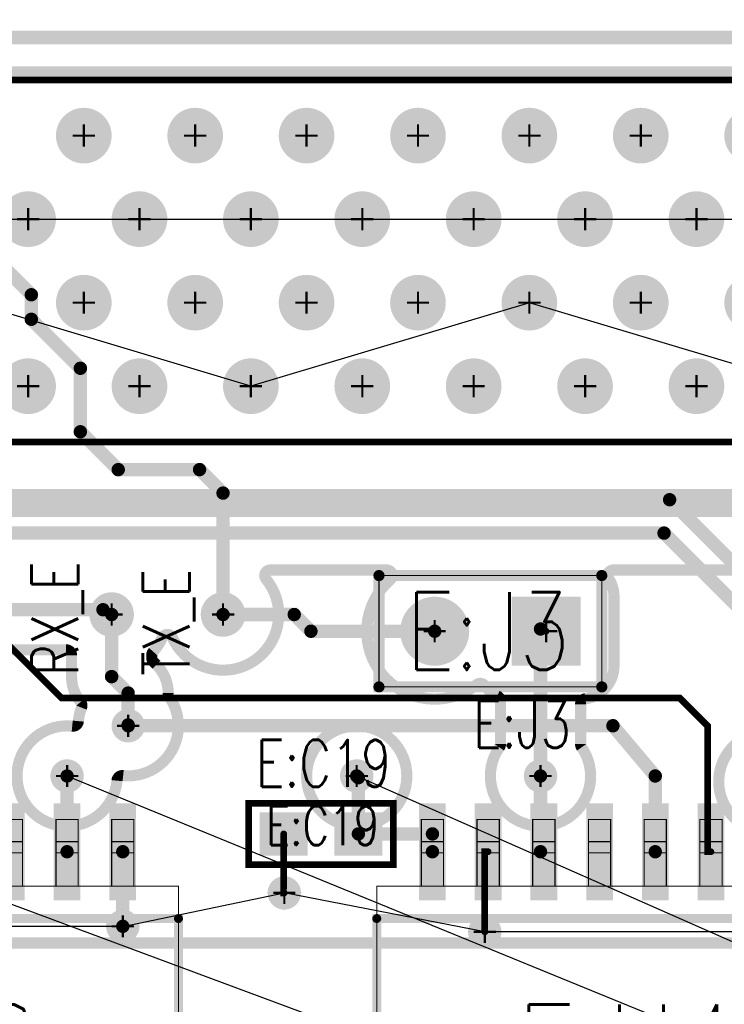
# Model space of a CAD drawing. Extents: x -4.8 to 11.7, y -3.6 to 8.1.
# Tile 29 of 53: x 1.503 to 2.136, y 1.05 to 1.934. Entities that reach past the tile are written whole.
import ezdxf
from ezdxf.enums import TextEntityAlignment as Align

# ---------------------------------------------------------------- set-up
doc = ezdxf.new("R2010")
doc.units = 0
for name, pattern in [('SIG_1', [2, 1, 1]), ('SIG_118', [2, 1, 1]), ('SIG_119', [2, 1, 1]), ('SIG_124', [2, 1, 1]), ('SIG_130', [2, 1, 1]), ('SIG_59', [2, 1, 1]), ('SIG_60', [2, 1, 1]), ('SIG_61', [2, 1, 1]), ('SIG_62', [2, 1, 1]), ('SIG_65', [2, 1, 1]), ('SIG_70', [2, 1, 1]), ('SIG_71', [2, 1, 1])]:
    doc.linetypes.add(name, pattern=pattern)
for name, color, linetype in [('2D_LINE_03', 112, 'CONTINUOUS'), ('ATTRIBUTE_123', 255, 'CONTINUOUS'), ('DRIL_NPLTE_THRU_01', 16, 'CONTINUOUS'), ('DRIL_NPLTE_THRU_04', 176, 'CONTINUOUS'), ('DRIL_PLTE_THRU_01', 16, 'CONTINUOUS'), ('DRIL_PLTE_THRU_04', 176, 'CONTINUOUS'), ('DRIL_SYMBOL', 254, 'CONTINUOUS'), ('LINK_00', 2, 'CONTINUOUS'), ('PADS_BOT', 5, 'CONTINUOUS'), ('PADS_INNER', 1, 'CONTINUOUS'), ('PADS_TOP', 1, 'CONTINUOUS'), ('PART_NAME_123', 255, 'CONTINUOUS'), ('PART_NAME_129', 2, 'CONTINUOUS'), ('PART_TOP_2DLINE_123', 255, 'CONTINUOUS'), ('PART_TOP_2DLINE_129', 2, 'CONTINUOUS'), ('POUR_OUTLINE_04', 5, 'CONTINUOUS'), ('POUR_VIATHERM_04', 5, 'CONTINUOUS'), ('POUR_VOID_04', 5, 'CONTINUOUS'), ('TRACE_01', 1, 'CONTINUOUS'), ('TRACE_04', 5, 'CONTINUOUS'), ('VIAPTS', 56, 'CONTINUOUS')]:
    doc.layers.add(name, color=color, linetype=linetype)
doc.styles.add('W0$001', font='simplex', dxfattribs={"width": 0.75})
doc.styles.add('W0$006', font='simplex', dxfattribs={"width": 0.75})

# ---------------------------------------------------------------- blocks, each defined once
blk = doc.blocks.new('DRAWING_169')
at = {"layer": '2D_LINE_03', "const_width": 0.025}
blk.add_lwpolyline([(0.02, 0), (-1.2255, 0), (-1.2255, 0.95), (3.2, 0.95), (3.2, 0.85), (4.1, 0.85), (4.1, 0.4), (4.15, 0.4), (4.15, -1.145), (3.74, -1.145), (3.74, 0.45), (0.02, 0.45)], close=True, dxfattribs=at)
blk = doc.blocks.new('DRAWING_170')
at = {"layer": '2D_LINE_03', "const_width": 0.025}
blk.add_lwpolyline([(-0.015, 0.035), (-0.425, 0.035), (-0.425, 1.63), (-4.145, 1.63), (-4.145, 1.18), (-5.3905, 1.18), (-5.3905, -0.1697), (-0.015, -0.1697)], close=True, dxfattribs=at)
blk = doc.blocks.new('POUR_VOID_8')
at = {"layer": 'POUR_VOID_04', "const_width": 0.01}
blk.add_lwpolyline([(-15.9201, -18.1199, 1), (-15.8301, -18.1199, 1)], format="xyb", close=True, dxfattribs=at)
blk = doc.blocks.new('POUR_VOID_7')
at = {"layer": 'POUR_VOID_04', "const_width": 0.01}
blk.add_lwpolyline([(-15.5501, -18.1249, 1), (-15.4601, -18.1249, 1)], format="xyb", close=True, dxfattribs=at)
blk = doc.blocks.new('POUR_OUTLINE_5')
at = {"layer": 'POUR_OUTLINE_04', "const_width": 0.01}
for points in [[(-14.9601, -17.9349), (-15.64471, -17.9349, 0.594218), (-15.64891, -17.94261, -0.14445), (-15.6441, -17.9589), (-15.6441, -18.0209, -0.372823), (-15.66981, -18.05059, 0.372824), (-15.6741, -18.05554), (-15.6741, -18.09128, 0.153536), (-15.6732, -18.09414, -1.917513), (-15.747, -18.09414, 0.153536), (-15.7461, -18.09128), (-15.7461, -18.05252, 0.289688), (-15.74896, -18.04801, -0.12328), (-15.76021, -18.03875, 0.423181), (-15.76733, -18.0378, -0.978505), (-15.84492, -17.94369, 0.695347), (-15.84818, -17.9349), (-15.95267, -17.9349, 0.634136), (-15.95653, -17.94308, -1.139284), (-16.04055, -17.99573, 0.641737), (-16.04965, -17.99573, -0.075108), (-16.05783, -18.00823, 0.184445), (-16.0591, -18.01156), (-16.0591, -18.0137, 0.198912), (-16.05764, -18.01724), (-16.05486, -18.02002, -0.198912), (-16.04431, -18.04547), (-16.04431, -18.04602, 0.15453), (-16.0434, -18.0489, -0.643281), (-16.0848, -18.11956, 0.417027), (-16.09029, -18.12407, -2.43069), (-16.1305, -18.07514, 0.417027), (-16.12501, -18.07063, -0.069579), (-16.12214, -18.0585, 0.270744), (-16.12294, -18.05351, -0.173425), (-16.1311, -18.03068), (-16.1311, -18.01159, 0.414214), (-16.1361, -18.00659), (-16.22431, -18.00659, -0.198912)], [(-16.65887, -18.2699), (-15.24593, -18.2699, 0.640766), (-15.24214, -18.26165, -2.174221), (-15.15406, -18.26165, 0.640766), (-15.15027, -18.2699), (-15.0601, -18.2699), (-15.0601, -18.3099, 0.414214), (-15.0551, -18.3149), (-14.8301, -18.3149, 0.414214)]]:
    blk.add_lwpolyline(points, format="xyb", dxfattribs=at)
for name in ['POUR_VOID_8', 'POUR_VOID_7']:
    blk.add_blockref(name, (0, 0))
blk = doc.blocks.new('POUR_VIATHERM_51')
at = {"layer": 'POUR_VIATHERM_04'}
for points in [[(-16.0851, -18.2399), (-16.0851, -18.2399)], [(-16.1001, -18.2549), (-16.1001, -18.2549)], [(-16.0701, -18.2549), (-16.0701, -18.2549)], [(-16.0851, -18.2699), (-16.0851, -18.2699)]]:
    blk.add_lwpolyline(points, dxfattribs=at)
blk = doc.blocks.new('POUR_VIATHERM_52')
at = {"layer": 'POUR_VIATHERM_04'}
for points in [[(-15.9401, -18.2099), (-15.9401, -18.2099)], [(-15.9551, -18.2249), (-15.9551, -18.2249)], [(-15.9251, -18.2249), (-15.9251, -18.2249)], [(-15.9401, -18.2399), (-15.9401, -18.2399)]]:
    blk.add_lwpolyline(points, dxfattribs=at)
blk = doc.blocks.new('POUR_VIATHERM_56')
at = {"layer": 'POUR_VIATHERM_04'}
for points in [[(-15.7601, -18.2449), (-15.7601, -18.2449)], [(-15.7751, -18.2599), (-15.7751, -18.2599)], [(-15.7451, -18.2599), (-15.7451, -18.2599)], [(-15.7601, -18.2749), (-15.7601, -18.2749)]]:
    blk.add_lwpolyline(points, dxfattribs=at)
blk = doc.blocks.new('POUR_HEADER_1')
for name in ['POUR_OUTLINE_5', 'POUR_VIATHERM_52', 'POUR_VIATHERM_51', 'POUR_VIATHERM_56']:
    blk.add_blockref(name, (14.8201, 18.2199))
blk = doc.blocks.new('DRIL_SYMBOL_0$02')
at = {"layer": 'DRIL_SYMBOL', "const_width": 0.002}
for points in [[(0, -0.01), (0, 0.01)], [(-0.01, 0), (0.01, 0)]]:
    blk.add_lwpolyline(points, dxfattribs=at)
blk = doc.blocks.new('DRIL_HOLE_0$02')
at = {"const_width": 0.01}
blk.add_lwpolyline([(-0.005, 0, 1), (0.005, 0, 1)], format="xyb", close=True, dxfattribs=at)
blk.add_blockref('DRIL_SYMBOL_0$02', (0, 0))
blk = doc.blocks.new('PAD_65')
at = {"const_width": 0.02}
blk.add_lwpolyline([(0, -0.01, 1), (0, 0.01, 1)], format="xyb", close=True, dxfattribs=at)
blk = doc.blocks.new('STK_TOP_52')
at = {"layer": 'DRIL_PLTE_THRU_01'}
blk.add_blockref('DRIL_HOLE_0$02', (0, 0), dxfattribs=at)
at = {"layer": 'DRIL_PLTE_THRU_04'}
blk.add_blockref('DRIL_HOLE_0$02', (0, 0), dxfattribs=at)
at = {"layer": 'PADS_BOT'}
blk.add_blockref('PAD_65', (0, 0), dxfattribs=at)
at = {"layer": 'PADS_INNER'}
blk.add_blockref('PAD_65', (0, 0), dxfattribs=at)
at = {"layer": 'PADS_TOP'}
blk.add_blockref('PAD_65', (0, 0), dxfattribs=at)
blk = doc.blocks.new('SYM_TOP_40')
blk.add_blockref('STK_TOP_52', (0, 0))
blk = doc.blocks.new('PART_TOP_102')
blk.add_blockref('SYM_TOP_40', (0, 0))
at = {"layer": 'PART_NAME_123', "style": 'W0$006', "width": 0.75}
blk.add_text('RX_E', height=0.042, dxfattribs=at).set_placement((-0.055, 0.03))
blk = doc.blocks.new('PART_TOP_111')
blk.add_blockref('SYM_TOP_40', (0, 0))
at = {"layer": 'PART_NAME_123', "style": 'W0$006', "width": 0.75}
blk.add_text('TX_E', height=0.042, dxfattribs=at).set_placement((-0.055, 0.03))
blk = doc.blocks.new('SMOOTH_0$01')
at = {"const_width": 0.005}
blk.add_lwpolyline([(-0.0025, 0, 1), (0.0025, 0, 1)], format="xyb", close=True, dxfattribs=at)
blk = doc.blocks.new('SMOOTH_0$001')
at = {"const_width": 0.0005}
blk.add_lwpolyline([(-0.00025, 0, 1), (0.00025, 0, 1)], format="xyb", close=True, dxfattribs=at)
blk = doc.blocks.new('PART_BODY_TOP_208')
at = {"layer": 'PART_TOP_2DLINE_123', "const_width": 0.01}
blk.add_lwpolyline([(-0.05, -0.05), (-0.05, 0.05), (0.15, 0.05), (0.15, -0.05), (-0.05, -0.05)], dxfattribs=at)
at = {"layer": 'PART_TOP_2DLINE_129', "const_width": 0.001}
blk.add_lwpolyline([(-0.05, -0.05), (-0.05, 0.05), (0.15, 0.05), (0.15, -0.05), (-0.05, -0.05)], dxfattribs=at)
at = {"layer": 'PART_TOP_2DLINE_123'}
for p in [(-0.05, 0.05), (0.15, 0.05), (-0.05, -0.05), (-0.05, -0.05), (0.15, -0.05)]:
    blk.add_blockref('SMOOTH_0$01', p, dxfattribs=at)
at = {"layer": 'PART_TOP_2DLINE_129'}
for p in [(-0.05, 0.05), (0.15, 0.05), (-0.05, -0.05), (-0.05, -0.05), (0.15, -0.05)]:
    blk.add_blockref('SMOOTH_0$001', p, dxfattribs=at)
blk = doc.blocks.new('DRIL_SYMBOL_0$042')
at = {"layer": 'DRIL_SYMBOL', "const_width": 0.002}
for points in [[(0, -0.01), (0, 0.01)], [(-0.01, 0), (0.01, 0)]]:
    blk.add_lwpolyline(points, dxfattribs=at)
blk = doc.blocks.new('DRIL_HOLE_0$042')
at = {"const_width": 0.021}
blk.add_lwpolyline([(-0.0105, 0, 1), (0.0105, 0, 1)], format="xyb", close=True, dxfattribs=at)
blk.add_blockref('DRIL_SYMBOL_0$042', (0, 0))
blk = doc.blocks.new('PAD_75')
at = {"const_width": 0.031}
blk.add_lwpolyline([(0, -0.0155, 1), (0, 0.0155, 1)], format="xyb", close=True, dxfattribs=at)
blk = doc.blocks.new('PAD_76')
at = {"const_width": 0.062}
blk.add_lwpolyline([(-0.031, 0), (0.031, 0)], dxfattribs=at)
blk = doc.blocks.new('STK_TOP_53')
at = {"layer": 'DRIL_PLTE_THRU_01'}
blk.add_blockref('DRIL_HOLE_0$042', (0, 0), dxfattribs=at)
at = {"layer": 'DRIL_PLTE_THRU_04'}
blk.add_blockref('DRIL_HOLE_0$042', (0, 0), dxfattribs=at)
at = {"layer": 'PADS_BOT'}
blk.add_blockref('PAD_76', (0, 0), dxfattribs=at)
at = {"layer": 'PADS_INNER'}
blk.add_blockref('PAD_75', (0, 0), dxfattribs=at)
at = {"layer": 'PADS_TOP'}
blk.add_blockref('PAD_76', (0, 0), dxfattribs=at)
blk = doc.blocks.new('STK_TOP_54')
at = {"layer": 'DRIL_PLTE_THRU_01'}
blk.add_blockref('DRIL_HOLE_0$042', (0, 0), dxfattribs=at)
at = {"layer": 'DRIL_PLTE_THRU_04'}
blk.add_blockref('DRIL_HOLE_0$042', (0, 0), dxfattribs=at)
at = {"layer": 'PADS_BOT'}
blk.add_blockref('PAD_75', (0, 0), dxfattribs=at)
at = {"layer": 'PADS_INNER'}
blk.add_blockref('PAD_75', (0, 0), dxfattribs=at)
at = {"layer": 'PADS_TOP'}
blk.add_blockref('PAD_75', (0, 0), dxfattribs=at)
blk = doc.blocks.new('SYM_TOP_41')
for name, p in [('PART_BODY_TOP_208', (0, 0)), ('STK_TOP_53', (0, 0)), ('STK_TOP_54', (0.1, 0))]:
    blk.add_blockref(name, p)
blk = doc.blocks.new('PART_TOP_112')
blk.add_blockref('SYM_TOP_41', (0, 0))
at = {"layer": 'PART_NAME_123', "style": 'W0$006', "width": 0.75}
blk.add_text('E:J3', height=0.042, rotation=180, dxfattribs=at).set_placement((0.0656, 0.1046))
at = {"layer": 'PART_NAME_129', "style": 'W0$001', "width": 0.75}
blk.add_text('E:J3', height=0.07, rotation=180, dxfattribs=at).set_placement((0.1252, 0.0348))
blk = doc.blocks.new('SMOOTH_0$008')
at = {"const_width": 0.004}
blk.add_lwpolyline([(-0.002, 0, 1), (0.002, 0, 1)], format="xyb", close=True, dxfattribs=at)
blk = doc.blocks.new('PART_BODY_TOP_226')
at = {"layer": 'PART_TOP_2DLINE_123', "const_width": 0.008}
blk.add_lwpolyline([(-0.225, -0.121), (-0.225, 0.121), (0.225, 0.121), (0.225, -0.121)], close=True, dxfattribs=at)
at = {"layer": 'PART_TOP_2DLINE_129', "const_width": 0.001}
for points in [[(-0.165, 0.15), (-0.165, 0.21), (-0.185, 0.21), (-0.185, 0.15)], [(-0.115, 0.15), (-0.115, 0.21), (-0.135, 0.21), (-0.135, 0.15)], [(-0.065, 0.15), (-0.065, 0.21), (-0.085, 0.21), (-0.085, 0.15)], [(-0.015, 0.15), (-0.015, 0.21), (-0.035, 0.21), (-0.035, 0.15)], [(0.035, 0.15), (0.035, 0.21), (0.015, 0.21), (0.015, 0.15)], [(0.085, 0.15), (0.085, 0.21), (0.065, 0.21), (0.065, 0.15)], [(0.135, 0.15), (0.135, 0.21), (0.115, 0.21), (0.115, 0.15)], [(0.185, 0.15), (0.185, 0.21), (0.165, 0.21), (0.165, 0.15)], [(-0.165, 0.18), (-0.185, 0.18), (-0.185, 0.19), (-0.165, 0.19)], [(-0.115, 0.18), (-0.135, 0.18), (-0.135, 0.19), (-0.115, 0.19)], [(-0.065, 0.18), (-0.085, 0.18), (-0.085, 0.19), (-0.065, 0.19)], [(-0.015, 0.18), (-0.035, 0.18), (-0.035, 0.19), (-0.015, 0.19)], [(0.035, 0.18), (0.015, 0.18), (0.015, 0.19), (0.035, 0.19)], [(0.085, 0.18), (0.065, 0.18), (0.065, 0.19), (0.085, 0.19)], [(0.135, 0.18), (0.115, 0.18), (0.115, 0.19), (0.135, 0.19)], [(0.185, 0.18), (0.165, 0.18), (0.165, 0.19), (0.185, 0.19)], [(-0.225, -0.15), (-0.225, 0.15), (0.225, 0.15), (0.225, -0.15)], [(-0.185, -0.15), (-0.185, -0.21), (-0.165, -0.21), (-0.165, -0.15)], [(-0.135, -0.15), (-0.135, -0.21), (-0.115, -0.21), (-0.115, -0.15)], [(-0.085, -0.15), (-0.085, -0.21), (-0.065, -0.21), (-0.065, -0.15)], [(-0.035, -0.15), (-0.035, -0.21), (-0.015, -0.21), (-0.015, -0.15)], [(0.015, -0.15), (0.015, -0.21), (0.035, -0.21), (0.035, -0.15)], [(0.065, -0.15), (0.065, -0.21), (0.085, -0.21), (0.085, -0.15)], [(0.115, -0.15), (0.115, -0.21), (0.135, -0.21), (0.135, -0.15)], [(0.165, -0.15), (0.165, -0.21), (0.185, -0.21), (0.185, -0.15)], [(-0.185, -0.18), (-0.165, -0.18), (-0.165, -0.19), (-0.185, -0.19)], [(-0.135, -0.18), (-0.115, -0.18), (-0.115, -0.19), (-0.135, -0.19)], [(-0.085, -0.18), (-0.065, -0.18), (-0.065, -0.19), (-0.085, -0.19)], [(-0.035, -0.18), (-0.015, -0.18), (-0.015, -0.19), (-0.035, -0.19)], [(0.015, -0.18), (0.035, -0.18), (0.035, -0.19), (0.015, -0.19)], [(0.065, -0.18), (0.085, -0.18), (0.085, -0.19), (0.065, -0.19)], [(0.115, -0.18), (0.135, -0.18), (0.135, -0.19), (0.115, -0.19)], [(0.165, -0.18), (0.185, -0.18), (0.185, -0.19), (0.165, -0.19)]]:
    blk.add_lwpolyline(points, close=True, dxfattribs=at)
blk.add_lwpolyline([(-0.21618, -0.13, 1), (-0.19382, -0.13, 1)], format="xyb", close=True, dxfattribs=at)
at = {"layer": 'PART_TOP_2DLINE_123'}
for p in [(-0.225, 0.121), (0.225, 0.121), (-0.225, -0.121), (0.225, -0.121)]:
    blk.add_blockref('SMOOTH_0$008', p, dxfattribs=at)
at = {"layer": 'PART_TOP_2DLINE_129'}
for p in [(-0.185, 0.21), (-0.165, 0.21), (-0.135, 0.21), (-0.115, 0.21), (-0.085, 0.21), (-0.065, 0.21), (-0.035, 0.21), (-0.015, 0.21), (0.015, 0.21), (0.035, 0.21), (0.065, 0.21), (0.085, 0.21), (0.115, 0.21), (0.135, 0.21), (0.165, 0.21), (0.185, 0.21), (-0.185, 0.19), (-0.165, 0.19), (-0.135, 0.19), (-0.115, 0.19), (-0.085, 0.19), (-0.065, 0.19), (-0.035, 0.19), (-0.015, 0.19), (0.015, 0.19), (0.035, 0.19), (0.065, 0.19), (0.085, 0.19), (0.115, 0.19), (0.135, 0.19), (0.165, 0.19), (0.185, 0.19), (-0.185, 0.18), (-0.165, 0.18), (-0.135, 0.18), (-0.115, 0.18), (-0.085, 0.18), (-0.065, 0.18), (-0.035, 0.18), (-0.015, 0.18), (0.015, 0.18), (0.035, 0.18), (0.065, 0.18), (0.085, 0.18), (0.115, 0.18), (0.135, 0.18), (0.165, 0.18), (0.185, 0.18), (-0.225, 0.15), (-0.185, 0.15), (-0.165, 0.15), (-0.135, 0.15), (-0.115, 0.15), (-0.085, 0.15), (-0.065, 0.15), (-0.035, 0.15), (-0.015, 0.15), (0.015, 0.15), (0.035, 0.15), (0.065, 0.15), (0.085, 0.15), (0.115, 0.15), (0.135, 0.15), (0.165, 0.15), (0.185, 0.15), (0.225, 0.15), (-0.225, -0.15), (-0.185, -0.15), (-0.165, -0.15), (-0.135, -0.15), (-0.115, -0.15), (-0.085, -0.15), (-0.065, -0.15), (-0.035, -0.15), (-0.015, -0.15), (0.015, -0.15), (0.035, -0.15), (0.065, -0.15), (0.085, -0.15), (0.115, -0.15), (0.135, -0.15), (0.165, -0.15), (0.185, -0.15), (0.225, -0.15), (-0.185, -0.18), (-0.165, -0.18), (-0.135, -0.18), (-0.115, -0.18), (-0.085, -0.18), (-0.065, -0.18), (-0.035, -0.18), (-0.015, -0.18), (0.015, -0.18), (0.035, -0.18), (0.065, -0.18), (0.085, -0.18), (0.115, -0.18), (0.135, -0.18), (0.165, -0.18), (0.185, -0.18), (-0.185, -0.19), (-0.165, -0.19), (-0.135, -0.19), (-0.115, -0.19), (-0.085, -0.19), (-0.065, -0.19), (-0.035, -0.19), (-0.015, -0.19), (0.015, -0.19), (0.035, -0.19), (0.065, -0.19), (0.085, -0.19), (0.115, -0.19), (0.135, -0.19), (0.165, -0.19), (0.185, -0.19), (-0.185, -0.21), (-0.165, -0.21), (-0.135, -0.21), (-0.115, -0.21), (-0.085, -0.21), (-0.065, -0.21), (-0.035, -0.21), (-0.015, -0.21), (0.015, -0.21), (0.035, -0.21), (0.065, -0.21), (0.085, -0.21), (0.115, -0.21), (0.135, -0.21), (0.165, -0.21), (0.185, -0.21)]:
    blk.add_blockref('SMOOTH_0$001', p, dxfattribs=at)
blk = doc.blocks.new('DRIL_HOLE_0')
blk.add_lwpolyline([(0, 0, 1), (0, 0, 1)], format="xyb", close=True)
blk = doc.blocks.new('PAD_0')
blk.add_lwpolyline([(0, 0, 1), (0, 0, 1)], format="xyb", close=True)
blk = doc.blocks.new('PAD_94')
at = {"const_width": 0.024}
blk.add_lwpolyline([(-0.0435, 0), (0.0435, 0)], dxfattribs=at)
blk = doc.blocks.new('STK_TOP_73')
at = {"layer": 'DRIL_NPLTE_THRU_01'}
blk.add_blockref('DRIL_HOLE_0', (0, 0), dxfattribs=at)
at = {"layer": 'DRIL_NPLTE_THRU_04'}
blk.add_blockref('DRIL_HOLE_0', (0, 0), dxfattribs=at)
at = {"layer": 'PADS_BOT'}
blk.add_blockref('PAD_0', (0, 0), dxfattribs=at)
at = {"layer": 'PADS_INNER'}
blk.add_blockref('PAD_0', (0, 0), dxfattribs=at)
at = {"layer": 'PADS_TOP', "rotation": 90}
blk.add_blockref('PAD_94', (0, 0), dxfattribs=at)
blk = doc.blocks.new('SYM_TOP_59')
for name, p in [('STK_TOP_73', (-0.175, 0.181)), ('STK_TOP_73', (-0.125, 0.181)), ('STK_TOP_73', (-0.075, 0.181)), ('STK_TOP_73', (-0.025, 0.181)), ('STK_TOP_73', (0.025, 0.181)), ('STK_TOP_73', (0.075, 0.181)), ('STK_TOP_73', (0.125, 0.181)), ('STK_TOP_73', (0.175, 0.181)), ('PART_BODY_TOP_226', (0, 0)), ('STK_TOP_73', (-0.175, -0.181)), ('STK_TOP_73', (-0.125, -0.181)), ('STK_TOP_73', (-0.075, -0.181)), ('STK_TOP_73', (-0.025, -0.181)), ('STK_TOP_73', (0.025, -0.181)), ('STK_TOP_73', (0.075, -0.181)), ('STK_TOP_73', (0.125, -0.181)), ('STK_TOP_73', (0.175, -0.181))]:
    blk.add_blockref(name, p)
blk = doc.blocks.new('PART_TOP_123')
blk.add_blockref('SYM_TOP_59', (0, 0))
at = {"layer": 'ATTRIBUTE_123', "style": 'W0$006', "width": 0.75}
blk.add_text('o', height=0.042, dxfattribs=at).set_placement((-0.17, -0.24), align=Align.MIDDLE_CENTER)
at = {"layer": 'PART_NAME_123', "style": 'W0$006', "width": 0.75}
blk.add_text('E:U6', height=0.042, rotation=90, dxfattribs=at).set_placement((-0.27, -0.025), align=Align.MIDDLE_CENTER)
at = {"layer": 'PART_NAME_129', "style": 'W0$001', "width": 0.75}
blk.add_text('E:U6', height=0.0875, dxfattribs=at).set_placement((0, 0), align=Align.MIDDLE_CENTER)
blk = doc.blocks.new('PART_TOP_124')
blk.add_blockref('SYM_TOP_59', (0, 0))
at = {"layer": 'ATTRIBUTE_123', "style": 'W0$006', "width": 0.75}
blk.add_text('o', height=0.042, dxfattribs=at).set_placement((-0.17, -0.24), align=Align.MIDDLE_CENTER)
at = {"layer": 'PART_NAME_123', "style": 'W0$006', "width": 0.75}
blk.add_text('E:U4', height=0.042, rotation=90, dxfattribs=at).set_placement((-0.27, -0.025), align=Align.MIDDLE_CENTER)
at = {"layer": 'PART_NAME_129', "style": 'W0$001', "width": 0.75}
blk.add_text('E:U4', height=0.0875, dxfattribs=at).set_placement((0, 0), align=Align.MIDDLE_CENTER)
blk = doc.blocks.new('PART_BODY_TOP_252')
at = {"layer": 'PART_TOP_2DLINE_123', "const_width": 0.006}
blk.add_lwpolyline([(-0.5, 0.2), (3.295, 0.2), (3.295, -0.125), (-0.5, -0.125)], close=True, dxfattribs=at)
at = {"layer": 'PART_TOP_2DLINE_129', "const_width": 0.001}
blk.add_lwpolyline([(-1.095, 0.2), (3.935, 0.2), (3.935, -0.125), (-1.095, -0.125)], close=True, dxfattribs=at)
blk = doc.blocks.new('DRIL_SYMBOL_0$03')
at = {"layer": 'DRIL_SYMBOL', "const_width": 0.002}
for points in [[(0, -0.01), (0, 0.01)], [(-0.01, 0), (0.01, 0)]]:
    blk.add_lwpolyline(points, dxfattribs=at)
blk = doc.blocks.new('DRIL_HOLE_0$03')
at = {"const_width": 0.015}
blk.add_lwpolyline([(-0.0075, 0, 1), (0.0075, 0, 1)], format="xyb", close=True, dxfattribs=at)
blk.add_blockref('DRIL_SYMBOL_0$03', (0, 0))
blk = doc.blocks.new('PAD_115')
at = {"const_width": 0.025}
blk.add_lwpolyline([(0, -0.0125, 1), (0, 0.0125, 1)], format="xyb", close=True, dxfattribs=at)
blk = doc.blocks.new('STK_TOP_98')
at = {"layer": 'DRIL_PLTE_THRU_01'}
blk.add_blockref('DRIL_HOLE_0$03', (0, 0), dxfattribs=at)
at = {"layer": 'DRIL_PLTE_THRU_04'}
blk.add_blockref('DRIL_HOLE_0$03', (0, 0), dxfattribs=at)
at = {"layer": 'PADS_BOT'}
blk.add_blockref('PAD_115', (0, 0), dxfattribs=at)
at = {"layer": 'PADS_INNER'}
blk.add_blockref('PAD_115', (0, 0), dxfattribs=at)
at = {"layer": 'PADS_TOP'}
blk.add_blockref('PAD_115', (0, 0), dxfattribs=at)
blk = doc.blocks.new('SYM_TOP_85')
for name, p in [('PART_BODY_TOP_252', (0, 0)), ('STK_TOP_98', (1.8, 0.15)), ('STK_TOP_98', (1.9, 0.15)), ('STK_TOP_98', (2, 0.15)), ('STK_TOP_98', (2.1, 0.15)), ('STK_TOP_98', (2.2, 0.15)), ('STK_TOP_98', (2.3, 0.15)), ('STK_TOP_98', (2.4, 0.15)), ('STK_TOP_98', (1.75, 0.075)), ('STK_TOP_98', (1.85, 0.075)), ('STK_TOP_98', (1.95, 0.075)), ('STK_TOP_98', (2.05, 0.075)), ('STK_TOP_98', (2.15, 0.075)), ('STK_TOP_98', (2.25, 0.075)), ('STK_TOP_98', (2.35, 0.075)), ('STK_TOP_98', (1.8, 0)), ('STK_TOP_98', (1.9, 0)), ('STK_TOP_98', (2, 0)), ('STK_TOP_98', (2.1, 0)), ('STK_TOP_98', (2.2, 0)), ('STK_TOP_98', (2.3, 0)), ('STK_TOP_98', (2.4, 0)), ('STK_TOP_98', (1.75, -0.075)), ('STK_TOP_98', (1.85, -0.075)), ('STK_TOP_98', (1.95, -0.075)), ('STK_TOP_98', (2.05, -0.075)), ('STK_TOP_98', (2.15, -0.075)), ('STK_TOP_98', (2.25, -0.075)), ('STK_TOP_98', (2.35, -0.075))]:
    blk.add_blockref(name, p)
blk = doc.blocks.new('PART_TOP_183')
blk.add_blockref('SYM_TOP_85', (0, 0))
blk = doc.blocks.new('SMOOTH_0$006')
at = {"const_width": 0.003}
blk.add_lwpolyline([(-0.0015, 0, 1), (0.0015, 0, 1)], format="xyb", close=True, dxfattribs=at)
blk = doc.blocks.new('PART_BODY_TOP_203')
at = {"layer": 'PART_TOP_2DLINE_123', "const_width": 0.006}
blk.add_lwpolyline([(-0.065, -0.02756), (0.065, -0.02756), (0.065, 0.02756), (-0.065, 0.02756)], close=True, dxfattribs=at)
at = {"layer": 'PART_TOP_2DLINE_129', "const_width": 0.001}
blk.add_lwpolyline([(-0.065, -0.03), (0.065, -0.03), (0.065, 0.02756), (-0.065, 0.02756)], close=True, dxfattribs=at)
at = {"layer": 'PART_TOP_2DLINE_123'}
for p in [(-0.065, 0.02756), (0.065, 0.02756), (-0.065, -0.02756), (0.065, -0.02756)]:
    blk.add_blockref('SMOOTH_0$006', p, dxfattribs=at)
at = {"layer": 'PART_TOP_2DLINE_129'}
for p in [(-0.065, 0.02756), (0.065, 0.02756), (-0.065, -0.03), (0.065, -0.03)]:
    blk.add_blockref('SMOOTH_0$001', p, dxfattribs=at)
blk = doc.blocks.new('PAD_98')
at = {"const_width": 0.039}
blk.add_lwpolyline([(-0.0215, 0), (0.0215, 0)], dxfattribs=at)
blk = doc.blocks.new('STK_TOP_49')
at = {"layer": 'DRIL_PLTE_THRU_01'}
blk.add_blockref('DRIL_HOLE_0', (0, 0), dxfattribs=at)
at = {"layer": 'DRIL_PLTE_THRU_04'}
blk.add_blockref('DRIL_HOLE_0', (0, 0), dxfattribs=at)
at = {"layer": 'PADS_BOT'}
blk.add_blockref('PAD_0', (0, 0), dxfattribs=at)
at = {"layer": 'PADS_INNER'}
blk.add_blockref('PAD_0', (0, 0), dxfattribs=at)
at = {"layer": 'PADS_TOP'}
blk.add_blockref('PAD_98', (0, 0), dxfattribs=at)
blk = doc.blocks.new('SYM_TOP_36')
for name, p in [('PART_BODY_TOP_203', (0, 0)), ('STK_TOP_49', (-0.0335, 0)), ('STK_TOP_49', (0.0335, 0))]:
    blk.add_blockref(name, p)
blk = doc.blocks.new('PART_TOP_237')
blk.add_blockref('SYM_TOP_36', (0, 0))
at = {"layer": 'PART_NAME_123', "style": 'W0$006', "width": 0.75}
blk.add_text('E:C19', height=0.042, rotation=180, dxfattribs=at).set_placement((0.0586, -0.0424))
at = {"layer": 'PART_NAME_129', "style": 'W0$001', "width": 0.75}
blk.add_text('E:C19', height=0.035, rotation=180, dxfattribs=at).set_placement((-0.0014, -0.0074), align=Align.MIDDLE_CENTER)
blk = doc.blocks.new('SMOOTH_0$012')
at = {"const_width": 0.006}
blk.add_lwpolyline([(-0.003, 0, 1), (0.003, 0, 1)], format="xyb", close=True, dxfattribs=at)
blk = doc.blocks.new('DRIL_SYMBOL_0$013')
at = {"layer": 'DRIL_SYMBOL', "const_width": 0.002}
for points in [[(0, -0.01), (0, 0.01)], [(-0.01, 0), (0.01, 0)]]:
    blk.add_lwpolyline(points, dxfattribs=at)
blk = doc.blocks.new('DRIL_HOLE_0$013')
at = {"const_width": 0.0065}
blk.add_lwpolyline([(-0.00325, 0, 1), (0.00325, 0, 1)], format="xyb", close=True, dxfattribs=at)
blk.add_blockref('DRIL_SYMBOL_0$013', (0, 0))
blk = doc.blocks.new('PAD_180')
at = {"const_width": 0.015}
blk.add_lwpolyline([(0, -0.0075, 1), (0, 0.0075, 1)], format="xyb", close=True, dxfattribs=at)
blk = doc.blocks.new('STK_TOP_5')
at = {"layer": 'DRIL_PLTE_THRU_01'}
blk.add_blockref('DRIL_HOLE_0$013', (0, 0), dxfattribs=at)
at = {"layer": 'DRIL_PLTE_THRU_04'}
blk.add_blockref('DRIL_HOLE_0$013', (0, 0), dxfattribs=at)
at = {"layer": 'PADS_BOT'}
blk.add_blockref('PAD_180', (0, 0), dxfattribs=at)
at = {"layer": 'PADS_INNER'}
blk.add_blockref('PAD_180', (0, 0), dxfattribs=at)
at = {"layer": 'PADS_TOP'}
blk.add_blockref('PAD_180', (0, 0), dxfattribs=at)
blk = doc.blocks.new('SYM_TOP_4')
blk.add_blockref('STK_TOP_5', (0, 0))

msp = doc.modelspace()

# ---------------------------------------------------------------- linework, layer by layer
at = {"layer": 'LINK_00', "linetype": 'SIG_1'}
for p, q in [((1.2106, 1.7546), (1.7106, 1.7546)), ((1.7106, 1.7546), (2.2106, 1.7546))]:
    msp.add_line(p, q, dxfattribs=at)
at = {"layer": 'LINK_00', "linetype": 'SIG_60'}
for p, q in [((1.7106, 1.6046), (1.4606, 1.6796)), ((1.9606, 1.6796), (1.7106, 1.6046)), ((2.2106, 1.6046), (1.9606, 1.6796))]:
    msp.add_line(p, q, dxfattribs=at)
at = {"layer": 'LINK_00', "linetype": 'SIG_59'}
for q in [(1.1856, 1.2546), (1.5456, 1.2546), (1.8056, 1.2546)]:
    msp.add_line((5.1005, -0.2003), q, dxfattribs=at)
at = {"layer": 'LINK_00', "linetype": 'SIG_61'}
for p, q in [((1.5956, 1.1196), (1.7406, 1.1496)), ((1.9206, 1.1146), (1.7406, 1.1496)), ((1.5956, 1.1196), (1.2956, 1.1196)), ((2.2256, 1.1146), (1.9206, 1.1146))]:
    msp.add_line(p, q, dxfattribs=at)
at = {"layer": 'TRACE_01', "linetype": 'SIG_124', "const_width": 0.012}
msp.add_lwpolyline([(2.5205, 1.8857), (1.0765, 1.8857), (0.9855, 1.9767), (0.9855, 2.0997)], dxfattribs=at)
at = {"layer": 'TRACE_01', "linetype": 'SIG_130', "const_width": 0.012}
msp.add_lwpolyline([(2.3105, 1.9177), (1.1665, 1.9177), (1.1205, 1.9637), (1.1205, 2.0997)], dxfattribs=at)
at = {"layer": 'TRACE_01', "linetype": 'SIG_118', "const_width": 0.012}
msp.add_lwpolyline([(3.5756, 0.7196), (3.57617, 0.79768), (3.47615, 0.8977), (3.2954, 0.8977), (2.9854, 1.2073), (2.5829, 1.2073), (2.5445, 1.2457), (2.3435, 1.2457), (2.0865, 1.5027), (1.4855, 1.5027), (1.4565, 1.5317), (1.4565, 1.6137), (1.4145, 1.6557), (1.4145, 1.6828), (1.3606, 1.7367), (1.3606, 1.8296)], dxfattribs=at)
at = {"layer": 'TRACE_01', "linetype": 'SIG_119', "const_width": 0.012}
msp.add_lwpolyline([(3.4756, 0.7196), (3.4756, 0.7827), (3.4196, 0.8387), (3.31021, 0.8387), (2.97511, 1.1738), (2.5744, 1.1738), (2.529, 1.2192), (2.335, 1.2192), (2.0815, 1.4727), (1.4336, 1.4727), (1.3606, 1.5457), (1.3606, 1.6796)], dxfattribs=at)
at = {"layer": 'TRACE_01', "linetype": 'SIG_65', "const_width": 0.006}
msp.add_lwpolyline([(2.1236, 1.1866), (2.1206, 1.1866), (2.1206, 1.2996), (2.0956, 1.3246), (1.5406, 1.3246), (1.4656, 1.3996), (1.3356, 1.3996)], dxfattribs=at)
at = {"layer": 'TRACE_01', "linetype": 'SIG_70', "const_width": 0.012}
msp.add_lwpolyline([(1.8756, 1.3846), (1.7645, 1.3846), (1.7495, 1.3996), (1.6856, 1.3996)], dxfattribs=at)
at = {"layer": 'TRACE_01', "linetype": 'SIG_62', "const_width": 0.012}
msp.add_lwpolyline([(2.0736, 1.1866), (2.0736, 1.2546), (2.0356, 1.2997), (1.6005, 1.2997)], dxfattribs=at)
at = {"layer": 'TRACE_01', "linetype": 'SIG_59', "const_width": 0.012}
for points in [[(1.5456, 1.1866), (1.5456, 1.2546)], [(1.8071, 1.2026), (1.8071, 1.2531), (1.8056, 1.2546)], [(1.8736, 1.1866), (1.8736, 1.2026), (1.8071, 1.2026)]]:
    msp.add_lwpolyline(points, dxfattribs=at)
at = {"layer": 'TRACE_01', "linetype": 'SIG_71'}
for points, const_width in [([(1.9706, 1.1866), (1.9706, 1.2546)], 0.012), ([(1.9736, 1.1866), (1.9706, 1.1866)], 0.006)]:
    msp.add_lwpolyline(points, dxfattribs=dict(at, const_width=const_width))
at = {"layer": 'TRACE_01', "linetype": 'SIG_61'}
for points, const_width in [([(1.7406, 1.1496), (1.7401, 1.1496), (1.7401, 1.2026)], 0.006), ([(1.5956, 1.1196), (1.5956, 1.1866)], 0.012), ([(1.9206, 1.1146), (1.9206, 1.1866), (1.9236, 1.1866)], 0.006)]:
    msp.add_lwpolyline(points, dxfattribs=dict(at, const_width=const_width))
at = {"layer": 'TRACE_04', "linetype": 'SIG_70', "const_width": 0.012}
msp.add_lwpolyline([(1.4106, 1.7546), (1.4525, 1.7546), (1.4684, 1.7387), (1.4684, 1.7318), (1.5135, 1.6867), (1.5135, 1.6647), (1.5575, 1.6207), (1.5575, 1.5637), (1.5915, 1.5297), (1.6645, 1.5297), (1.6856, 1.5086), (1.6856, 1.3996)], dxfattribs=at)
at = {"layer": 'TRACE_04', "linetype": 'SIG_62', "const_width": 0.012}
for points in [[(1.4106, 1.6046), (1.4106, 1.4497), (1.45639, 1.40391), (1.57784, 1.40391), (1.5856, 1.3996)], [(1.5856, 1.3996), (1.5856, 1.34382), (1.60039, 1.32903), (1.60039, 1.30045), (1.6005, 1.2997)]]:
    msp.add_lwpolyline(points, dxfattribs=at)
at = {"layer": 'TRACE_04', "linetype": 'SIG_71'}
for points, const_width in [([(1.9706, 1.2546), (1.9706, 1.3866)], 0.012), ([(1.9706, 1.3866), (1.9756, 1.3846)], 0.006)]:
    msp.add_lwpolyline(points, dxfattribs=dict(at, const_width=const_width))

# ---------------------------------------------------------------- block references
for name, p in [('DRAWING_169', (1.0005, 1.0497)), ('DRAWING_170', (5.1655, -0.1303)), ('PART_TOP_123', (1.4206, 1.0056)), ('PART_TOP_124', (2.0486, 1.0056))]:
    msp.add_blockref(name, p)
for name, p, rotation in [('PART_TOP_183', (3.9106, 1.7546), 180), ('PART_TOP_102', (1.5856, 1.3996), 90), ('PART_TOP_111', (1.6856, 1.3996), 90), ('PART_TOP_112', (1.9756, 1.3846), 180), ('PART_TOP_237', (1.7736, 1.2026), 180)]:
    msp.add_blockref(name, p, dxfattribs=dict(rotation=rotation))
at = {"linetype": 'SIG_61'}
msp.add_blockref('POUR_HEADER_1', (2.8606, 1.1546), dxfattribs=at)
at = {"layer": 'TRACE_01'}
for name, p in [('SMOOTH_0$012', (2.0865, 1.5027)), ('SMOOTH_0$012', (2.0815, 1.4727)), ('SMOOTH_0$012', (1.6856, 1.3996)), ('SMOOTH_0$012', (1.7495, 1.3996)), ('SMOOTH_0$012', (1.7645, 1.3846)), ('SMOOTH_0$012', (1.8756, 1.3846)), ('SMOOTH_0$006', (1.5406, 1.3246)), ('SMOOTH_0$006', (2.0956, 1.3246)), ('SMOOTH_0$012', (1.6005, 1.2997)), ('SMOOTH_0$012', (2.0356, 1.2997)), ('SMOOTH_0$006', (2.1206, 1.2996)), ('SMOOTH_0$012', (1.5456, 1.2546)), ('SMOOTH_0$012', (1.8056, 1.2546)), ('SMOOTH_0$012', (1.8071, 1.2531)), ('SMOOTH_0$012', (1.9706, 1.2546)), ('SMOOTH_0$012', (2.0736, 1.2546)), ('SMOOTH_0$006', (1.7401, 1.2026)), ('SMOOTH_0$012', (1.8071, 1.2026)), ('SMOOTH_0$012', (1.8071, 1.2026)), ('SMOOTH_0$012', (1.8736, 1.2026)), ('SMOOTH_0$012', (1.5456, 1.1866)), ('SMOOTH_0$012', (1.5956, 1.1866)), ('SMOOTH_0$012', (1.8736, 1.1866)), ('SMOOTH_0$006', (1.9206, 1.1866)), ('SMOOTH_0$006', (1.9236, 1.1866)), ('SMOOTH_0$012', (1.9706, 1.1866)), ('SMOOTH_0$006', (1.9706, 1.1866)), ('SMOOTH_0$006', (1.9736, 1.1866)), ('SMOOTH_0$012', (2.0736, 1.1866)), ('SMOOTH_0$006', (2.1206, 1.1866)), ('SMOOTH_0$006', (2.1236, 1.1866)), ('SMOOTH_0$006', (1.7401, 1.1496)), ('SMOOTH_0$006', (1.7406, 1.1496)), ('SMOOTH_0$012', (1.5956, 1.1196)), ('SMOOTH_0$006', (1.9206, 1.1146))]:
    msp.add_blockref(name, p, dxfattribs=at)
at = {"layer": 'TRACE_04'}
for name, p in [('SMOOTH_0$012', (1.5135, 1.6867)), ('SMOOTH_0$012', (1.5135, 1.6647)), ('SMOOTH_0$012', (1.5575, 1.6207)), ('SMOOTH_0$012', (1.5575, 1.5637)), ('SMOOTH_0$012', (1.5915, 1.5297)), ('SMOOTH_0$012', (1.6645, 1.5297)), ('SMOOTH_0$012', (1.6856, 1.5086)), ('SMOOTH_0$012', (1.57784, 1.40391)), ('SMOOTH_0$012', (1.5856, 1.3996)), ('SMOOTH_0$012', (1.5856, 1.3996)), ('SMOOTH_0$012', (1.6856, 1.3996)), ('SMOOTH_0$012', (1.9706, 1.3866)), ('SMOOTH_0$006', (1.9706, 1.3866)), ('SMOOTH_0$006', (1.9756, 1.3846)), ('SMOOTH_0$012', (1.5856, 1.34382)), ('SMOOTH_0$012', (1.60039, 1.32903)), ('SMOOTH_0$012', (1.60039, 1.30045)), ('SMOOTH_0$012', (1.6005, 1.2997)), ('SMOOTH_0$012', (1.9706, 1.2546))]:
    msp.add_blockref(name, p, dxfattribs=at)
at = {"layer": 'VIAPTS', "linetype": 'SIG_62'}
msp.add_blockref('SYM_TOP_4', (1.6005, 1.2997), dxfattribs=at)
at = {"layer": 'VIAPTS', "linetype": 'SIG_59'}
for p in [(1.5456, 1.2546), (1.8056, 1.2546)]:
    msp.add_blockref('SYM_TOP_4', p, dxfattribs=at)
at = {"layer": 'VIAPTS', "linetype": 'SIG_71'}
msp.add_blockref('SYM_TOP_4', (1.9706, 1.2546), dxfattribs=at)
at = {"layer": 'VIAPTS', "linetype": 'SIG_61'}
for p in [(1.7406, 1.1496), (1.5956, 1.1196), (1.9206, 1.1146)]:
    msp.add_blockref('SYM_TOP_4', p, dxfattribs=at)

doc.saveas('drawing.dxf')
